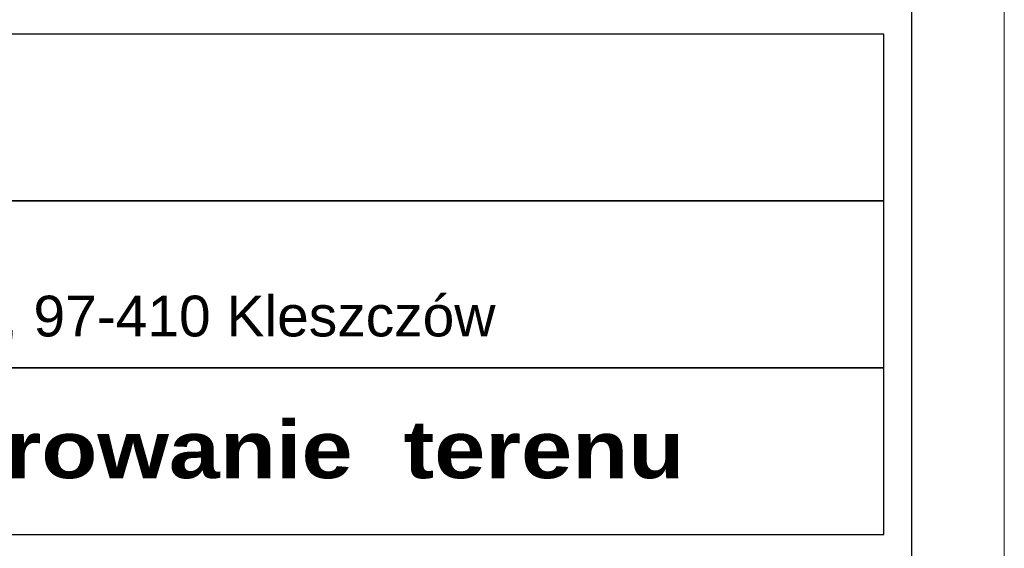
# Model space of a CAD drawing. Extents: x -110 to 11927435, y -6590197 to 5675008.
# Tile 64 of 71: x 6591270 to 6591297, y 5674728 to 5674742. Entities that reach past the tile are written whole.
import ezdxf

# ---------------------------------------------------------------- set-up
doc = ezdxf.new("R2010")
doc.units = 0
doc.layers.get('0').update_dxf_attribs({"color": 250, "linetype": 'CONTINUOUS', "lineweight": 100})
doc.layers.add('A_opisy_ramka', color=7, linetype='CONTINUOUS')
doc.layers.add('A_ramka', color=7, linetype='CONTINUOUS')
doc.styles.add('GENERATED_STYLE_6', font='txt')

# ---------------------------------------------------------------- blocks, each defined once
blk = doc.blocks.new('A$C39696395')
at = {"layer": 'A_ramka'}
for points in [[(0, 180), (936.67, 180), (936.67, 270), (0, 270)], [(0, 90), (936.67, 90), (936.67, 180), (0, 180)], [(0, 0), (936.67, 0), (936.67, 90), (0, 90)]]:
    blk.add_lwpolyline(points, close=True, dxfattribs=at)

msp = doc.modelspace()

# ---------------------------------------------------------------- linework, layer by layer
at = {"color": 0, "linetype": 'ByBlock', "lineweight": 0}
msp.add_lwpolyline([(6591086.502, 5675007.599), (6591086.502, 5674710.508), (6591296.565, 5674710.508), (6591296.565, 5675007.599), (6591086.502, 5675007.599)], dxfattribs=at)
at = {"color": 0, "linetype": 'ByBlock', "lineweight": 18}
msp.add_lwpolyline([(6591089.002, 5675005.098), (6591089.002, 5674713.009), (6591294.065, 5674713.009), (6591294.065, 5675005.098)], close=True, dxfattribs=at)
at = {"layer": 'A_ramka'}
msp.add_lwpolyline([(6591294.064, 5674756.455), (6591245.717, 5674756.455), (6591245.717, 5674728.014), (6591245.717, 5674728.014), (6591245.717, 5674713.009), (6591294.065, 5674713.009), (6591294.065, 5674756.455)], dxfattribs=at)

# ---------------------------------------------------------------- block references
at = {"layer": 'A_ramka', "xscale": 0.05001520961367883, "yscale": 0.05001520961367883, "zscale": 0.05001520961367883}
msp.add_blockref('A$C39696395', (6591246.467, 5674728.013), dxfattribs=at)

# ---------------------------------------------------------------- texts
at = {"layer": 'A_opisy_ramka', "linetype": 'Continuous', "lineweight": 13, "attachment_point": 7, "style": 'GENERATED_STYLE_6'}
for s, insert, char_height in [('{\\fArial|b0|i0|c238|p32;Gmina Kleszczów,\\Pzam. ul. Główna 47, 97-410 Kleszczów}', (6591256.355, 5674733.153), 1.1), ('{\\fArial Black|b1|i0|c238|p34;Zagospodarowanie  terenu}', (6591256.386, 5674729.053), 1.55047)]:
    msp.add_mtext(s, dxfattribs=dict(at, insert=insert, char_height=char_height))

doc.saveas('drawing.dxf')
